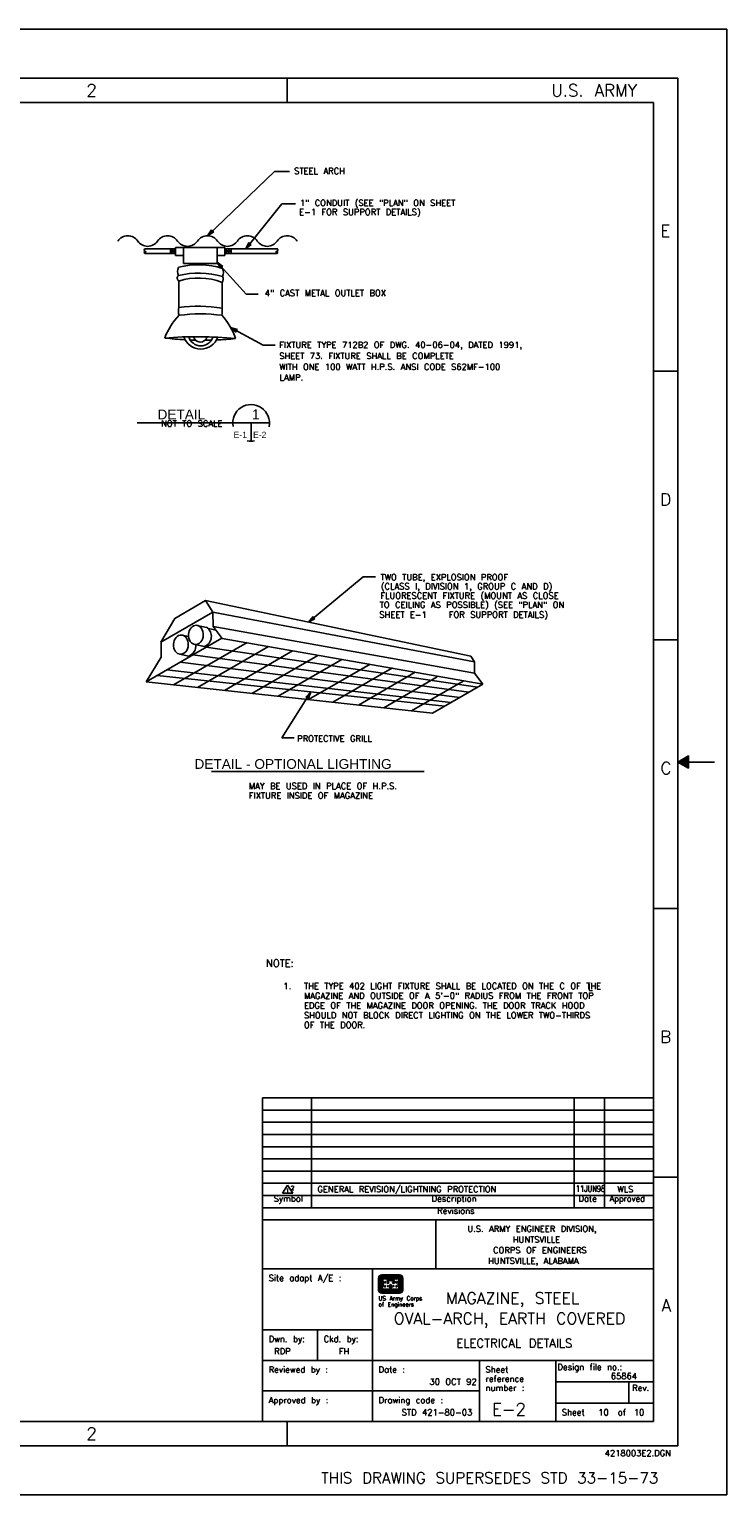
# Model space of a CAD drawing. Extents: x -25.9 to 16.1, y -17.6 to 12.4.
# Tile 6 of 6: x 1.8 to 16.1, y -17.6 to 12.4. Entities that reach past the tile are written whole.
import ezdxf
from ezdxf.enums import TextEntityAlignment as Align

# ---------------------------------------------------------------- set-up
doc = ezdxf.new("R2010")
doc.units = 0
doc.header["$MEASUREMENT"] = 0
doc.layers.add('01', color=7, linetype='CONTINUOUS')
doc.layers.add('02', color=7, linetype='CONTINUOUS')
doc.styles.add('ARIAL', font='Arial')
doc.styles.add('TXT_SHX', font='txt.shx')

msp = doc.modelspace()

# ---------------------------------------------------------------- linework, layer by layer
at = {"layer": '01', "color": 7, "linetype": 'CONTINUOUS'}
for p, q in [((-25.898, 12.408), (16.102, 12.408)), ((16.102, 12.408), (16.102, -17.592)), ((-24.898, 11.408), (15.102, 11.408)), ((7.102, 11.408), (7.102, 10.908)), ((15.102, 11.408), (15.102, -16.592)), ((-23.398, 10.908), (14.602, 10.908)), ((14.602, 10.908), (14.602, -16.092)), ((5.477, 8.181), (6.844, 9.499)), ((6.844, 9.499), (7.151, 9.499)), ((6.256, 7.911), (6.993, 8.837)), ((6.993, 8.837), (7.275, 8.837)), ((5.477, 8.181), (5.559, 8.303)), ((5.477, 8.181), (5.602, 8.259)), ((5.504, 8.207), (5.557, 8.286)), ((5.504, 8.207), (5.585, 8.258)), ((5.53, 8.232), (5.555, 8.27)), ((5.53, 8.232), (5.568, 8.256)), ((5.555, 8.27), (5.559, 8.26)), ((5.557, 8.286), (5.565, 8.266)), ((5.559, 8.303), (5.571, 8.271)), ((5.559, 8.26), (5.568, 8.256)), ((5.565, 8.266), (5.585, 8.258)), ((5.571, 8.271), (5.602, 8.259)), ((4.197, 7.911), (4.816, 7.911)), ((4.197, 7.82), (4.816, 7.82)), ((4.714, 7.82), (4.714, 7.911)), ((4.735, 7.845), (4.735, 7.887)), ((4.754, 7.82), (4.754, 7.911)), ((4.775, 7.845), (4.775, 7.887)), ((4.792, 7.82), (4.792, 7.911)), ((4.806, 7.845), (4.806, 7.887)), ((4.82, 7.779), (4.82, 7.94)), ((4.82, 7.94), (5.83, 7.94)), ((4.982, 7.94), (4.982, 7.612)), ((5.671, 7.94), (5.671, 7.612)), ((5.826, 7.911), (6.914, 7.911)), ((5.826, 7.82), (6.898, 7.82)), ((5.83, 7.779), (5.83, 7.94)), ((5.846, 7.845), (5.846, 7.887)), ((5.863, 7.82), (5.863, 7.911)), ((5.888, 7.845), (5.888, 7.887)), ((5.911, 7.82), (5.911, 7.911)), ((5.934, 7.845), (5.934, 7.887)), ((5.96, 7.82), (5.96, 7.911)), ((6.256, 7.911), (6.321, 8.043)), ((6.256, 7.911), (6.37, 8.004)), ((6.279, 7.94), (6.322, 8.026)), ((6.279, 7.94), (6.353, 8.001)), ((6.301, 7.968), (6.322, 8.01)), ((6.301, 7.968), (6.337, 7.998)), ((6.321, 8.043), (6.337, 8.013)), ((6.322, 8.026), (6.332, 8.006)), ((6.322, 8.01), (6.327, 8)), ((6.327, 8), (6.337, 7.998)), ((6.332, 8.006), (6.353, 8.001)), ((6.337, 8.013), (6.37, 8.004)), ((4.82, 7.779), (4.981, 7.779)), ((4.982, 7.612), (5.671, 7.612)), ((5.671, 7.639), (6.266, 6.985)), ((5.671, 7.639), (5.791, 7.553)), ((5.671, 7.639), (5.745, 7.512)), ((5.672, 7.779), (5.83, 7.779)), ((5.696, 7.612), (5.774, 7.556)), ((5.696, 7.612), (5.744, 7.529)), ((5.72, 7.585), (5.744, 7.546)), ((5.72, 7.585), (5.758, 7.558)), ((5.748, 7.555), (5.744, 7.546)), ((5.753, 7.549), (5.744, 7.529)), ((5.758, 7.543), (5.745, 7.512)), ((5.758, 7.558), (5.748, 7.555)), ((5.774, 7.556), (5.753, 7.549)), ((5.791, 7.553), (5.758, 7.543)), ((4.887, 7.255), (4.887, 6.716)), ((5.773, 7.228), (5.773, 6.713)), ((6.266, 6.985), (6.512, 6.985)), ((5.947, 6.303), (6.613, 5.945)), ((5.947, 6.303), (6.089, 6.262)), ((5.947, 6.303), (6.059, 6.208)), ((5.98, 6.285), (6.072, 6.259)), ((5.98, 6.285), (6.053, 6.223)), ((6.011, 6.268), (6.047, 6.239)), ((6.011, 6.268), (6.056, 6.256)), ((6.056, 6.256), (6.047, 6.249)), ((6.047, 6.249), (6.047, 6.239)), ((6.054, 6.245), (6.053, 6.223)), ((6.072, 6.259), (6.054, 6.245)), ((6.062, 6.241), (6.059, 6.208)), ((6.089, 6.262), (6.062, 6.241)), ((6.613, 5.945), (6.858, 5.945)), ((14.602, 5.408), (15.102, 5.408)), ((4.033, 4.351), (6.742, 4.351)), ((6.367, 4.351), (6.367, 3.976)), ((8.663, 1.198), (7.544, 0.273)), ((8.663, 1.198), (8.913, 1.198)), ((4.803, 0.347), (5.437, 0.714)), ((5.437, 0.714), (5.587, 0.476)), ((5.437, 0.714), (10.866, -0.422)), ((4.521, -0.136), (5.585, 0.479)), ((4.521, -0.136), (4.803, 0.347)), ((5.587, 0.476), (5.59, 0.182)), ((5.587, 0.476), (10.939, -0.538)), ((7.544, 0.273), (7.635, 0.389)), ((7.544, 0.273), (7.675, 0.341)), ((7.573, 0.297), (7.632, 0.372)), ((7.573, 0.297), (7.658, 0.341)), ((7.6, 0.32), (7.629, 0.356)), ((7.6, 0.32), (7.641, 0.341)), ((7.629, 0.356), (7.632, 0.346)), ((7.632, 0.372), (7.638, 0.351)), ((7.632, 0.346), (7.641, 0.341)), ((7.635, 0.389), (7.644, 0.356)), ((7.638, 0.351), (7.658, 0.341)), ((7.644, 0.356), (7.675, 0.341)), ((4.946, 0.008), (5.084, -0.021)), ((5.262, 0.205), (5.454, 0.165)), ((5.485, 0.139), (5.653, 0.104)), ((5.59, 0.182), (5.774, -0.062)), ((5.59, 0.182), (10.941, -0.77)), ((4.217, -0.952), (5.769, -0.055)), ((4.525, -0.442), (4.525, -0.136)), ((4.781, -1.014), (6.285, -0.145)), ((5.215, -0.187), (5.411, -0.228)), ((5.273, -1.067), (6.726, -0.227)), ((5.446, -0.209), (5.486, -0.217)), ((5.448, -0.24), (11, -1.062)), ((5.774, -0.062), (11.112, -0.997)), ((14.602, -0.092), (15.102, -0.092)), ((4.217, -0.952), (4.525, -0.442)), ((4.9, -0.384), (5.092, -0.424)), ((4.914, -0.549), (10.641, -1.269)), ((5.135, -0.402), (5.16, -0.407)), ((5.173, -0.4), (10.821, -1.165)), ((5.82, -1.127), (7.217, -0.319)), ((6.384, -1.189), (7.731, -0.411)), ((6.918, -1.247), (8.226, -0.491)), ((7.545, -1.315), (8.805, -0.587)), ((10.866, -0.422), (10.939, -0.538)), ((10.939, -0.538), (10.941, -0.77)), ((4.444, -0.821), (10.333, -1.447)), ((4.641, -0.707), (10.458, -1.375)), ((8.041, -1.369), (9.264, -0.662)), ((8.565, -1.426), (9.726, -0.755)), ((9.084, -1.483), (10.179, -0.85)), ((10.941, -0.77), (11.112, -0.997)), ((4.217, -0.952), (10.082, -1.592)), ((6.998, -2.098), (7.589, -1.155)), ((7.589, -1.155), (7.486, -1.261)), ((7.569, -1.186), (7.502, -1.255)), ((7.569, -1.186), (7.536, -1.277)), ((7.589, -1.155), (7.539, -1.293)), ((9.65, -1.545), (10.706, -0.934)), ((10.082, -1.592), (11.112, -0.997)), ((7.52, -1.265), (7.486, -1.261)), ((7.524, -1.258), (7.502, -1.255)), ((7.55, -1.217), (7.519, -1.25)), ((7.528, -1.252), (7.519, -1.25)), ((7.539, -1.293), (7.52, -1.265)), ((7.536, -1.277), (7.524, -1.258)), ((7.535, -1.26), (7.528, -1.252)), ((7.55, -1.217), (7.535, -1.26)), ((6.998, -2.098), (7.248, -2.098)), ((15.102, -2.592), (15.852, -2.592)), ((5.558, -2.786), (9.909, -2.786)), ((14.602, -5.592), (15.102, -5.592)), ((6.602, -9.467), (6.602, -11.967)), ((14.602, -9.467), (6.602, -9.467)), ((7.602, -9.467), (7.602, -11.717)), ((12.977, -9.467), (12.977, -11.717)), ((13.602, -9.467), (13.602, -11.717)), ((14.602, -9.717), (6.602, -9.717)), ((14.602, -9.967), (6.602, -9.967)), ((14.602, -10.217), (6.602, -10.217)), ((14.602, -10.467), (6.602, -10.467)), ((14.602, -10.717), (6.602, -10.717)), ((14.602, -10.967), (6.602, -10.967)), ((14.602, -11.092), (15.102, -11.092)), ((14.602, -11.217), (6.602, -11.217)), ((14.602, -11.467), (6.602, -11.467)), ((14.602, -11.717), (6.602, -11.717)), ((6.602, -11.967), (6.602, -16.092)), ((14.602, -11.967), (6.602, -11.967)), ((10.15, -11.967), (10.15, -12.967)), ((14.602, -12.967), (6.602, -12.967)), ((8.852, -12.967), (8.852, -16.092)), ((8.852, -14.217), (6.602, -14.217)), ((7.727, -14.217), (7.727, -14.842)), ((14.602, -14.842), (6.602, -14.842)), ((11.04, -14.842), (11.04, -16.092)), ((12.602, -14.842), (12.602, -16.092)), ((14.602, -15.28), (12.602, -15.28)), ((14.102, -15.28), (14.102, -15.717)), ((11.04, -15.467), (6.602, -15.467)), ((14.602, -15.717), (12.602, -15.717)), ((14.602, -16.092), (-23.398, -16.092)), ((7.102, -16.092), (7.102, -16.592)), ((15.102, -16.592), (-24.898, -16.592)), ((16.102, -17.592), (-25.898, -17.592))]:
    msp.add_line(p, q, dxfattribs=at)
at = {"layer": '01', "color": 3, "linetype": 'CONTINUOUS'}
for p, q in [((7.009, -11.42), (7.115, -11.253)), ((7.222, -11.42), (7.115, -11.253)), ((7.009, -11.42), (7.222, -11.42))]:
    msp.add_line(p, q, dxfattribs=at)
at = {"layer": '01', "color": 1, "linetype": 'CONTINUOUS'}
for p, q in [((8.977, -13.157), (8.977, -13.403)), ((8.981, -13.157), (8.981, -13.403)), ((8.987, -13.157), (8.987, -13.403)), ((8.992, -13.157), (8.992, -13.403)), ((8.997, -13.157), (8.997, -13.403)), ((9.018, -13.157), (9.018, -13.403)), ((9.023, -13.157), (9.023, -13.403)), ((9.028, -13.157), (9.028, -13.403)), ((9.033, -13.157), (9.033, -13.403)), ((9.038, -13.157), (9.038, -13.403)), ((9.406, -13.092), (9.042, -13.092)), ((9.406, -13.096), (9.042, -13.096)), ((9.406, -13.101), (9.042, -13.101)), ((9.406, -13.106), (9.042, -13.106)), ((9.406, -13.112), (9.042, -13.112)), ((9.406, -13.132), (9.042, -13.132)), ((9.406, -13.138), (9.042, -13.138)), ((9.406, -13.143), (9.042, -13.143)), ((9.406, -13.148), (9.042, -13.148)), ((9.406, -13.153), (9.042, -13.153)), ((9.044, -13.157), (9.044, -13.401)), ((9.049, -13.157), (9.049, -13.396)), ((9.168, -13.158), (9.28, -13.158)), ((9.168, -13.163), (9.28, -13.163)), ((9.168, -13.168), (9.28, -13.168)), ((9.168, -13.174), (9.28, -13.174)), ((9.168, -13.179), (9.28, -13.179)), ((9.168, -13.184), (9.28, -13.184)), ((9.168, -13.189), (9.28, -13.189)), ((9.399, -13.157), (9.399, -13.396)), ((9.404, -13.157), (9.404, -13.401)), ((9.409, -13.157), (9.409, -13.403)), ((9.415, -13.157), (9.415, -13.403)), ((9.42, -13.157), (9.42, -13.403)), ((9.425, -13.157), (9.425, -13.403)), ((9.43, -13.157), (9.43, -13.403)), ((9.451, -13.157), (9.451, -13.403)), ((9.456, -13.157), (9.456, -13.403)), ((9.462, -13.157), (9.462, -13.403)), ((9.467, -13.157), (9.467, -13.403)), ((9.47, -13.157), (9.47, -13.403)), ((9.406, -13.406), (9.042, -13.406)), ((9.406, -13.411), (9.042, -13.411)), ((9.406, -13.417), (9.042, -13.417)), ((9.406, -13.422), (9.042, -13.422)), ((9.406, -13.427), (9.042, -13.427)), ((9.406, -13.448), (9.042, -13.448)), ((9.406, -13.453), (9.042, -13.453)), ((9.406, -13.458), (9.042, -13.458)), ((9.406, -13.464), (9.042, -13.464)), ((9.406, -13.467), (9.042, -13.467)), ((9.404, -13.401), (9.044, -13.401)), ((9.399, -13.396), (9.049, -13.396)), ((9.053, -13.209), (9.053, -13.335)), ((9.058, -13.214), (9.058, -13.329)), ((9.2, -13.36), (9.2, -13.32)), ((9.2, -13.36), (9.248, -13.36)), ((9.205, -13.36), (9.205, -13.32)), ((9.21, -13.36), (9.21, -13.32)), ((9.215, -13.36), (9.215, -13.32)), ((9.221, -13.36), (9.221, -13.32)), ((9.227, -13.36), (9.227, -13.32)), ((9.232, -13.36), (9.232, -13.32)), ((9.238, -13.36), (9.238, -13.32)), ((9.243, -13.36), (9.243, -13.32)), ((9.248, -13.36), (9.248, -13.32)), ((9.39, -13.214), (9.39, -13.329)), ((9.395, -13.209), (9.395, -13.334))]:
    msp.add_line(p, q, dxfattribs=at)
at = {"layer": '01', "color": 7, "linetype": 'CONTINUOUS'}
msp.add_lwpolyline([(15.102, -2.592), (15.319, -2.467), (15.319, -2.717)], close=True, dxfattribs=at)
for points in [[(15.145, -2.592), (15.298, -2.503), (15.298, -2.681), (15.146, -2.593)], [(15.185, -2.593), (15.277, -2.539), (15.277, -2.645), (15.184, -2.591)], [(15.227, -2.593), (15.257, -2.575), (15.257, -2.609), (15.23, -2.594)]]:
    msp.add_lwpolyline(points, dxfattribs=at)
at = {"layer": '01', "color": 1, "linetype": 'CONTINUOUS'}
for points in [[(9.053, -13.157), (9.053, -13.204), (9.063, -13.214), (9.063, -13.329), (9.053, -13.34), (9.053, -13.392), (9.395, -13.392), (9.395, -13.34), (9.384, -13.329), (9.384, -13.214), (9.395, -13.204), (9.395, -13.157), (9.35, -13.157), (9.315, -13.157), (9.283, -13.157), (9.283, -13.204), (9.294, -13.214), (9.294, -13.256), (9.269, -13.256), (9.269, -13.252), (9.28, -13.241), (9.28, -13.194), (9.235, -13.194), (9.2, -13.194), (9.168, -13.194), (9.168, -13.241), (9.179, -13.252), (9.179, -13.256), (9.154, -13.256), (9.154, -13.214), (9.165, -13.204), (9.165, -13.157), (9.119, -13.157), (9.085, -13.157)], [(9.058, -13.162), (9.058, -13.202), (9.069, -13.212), (9.069, -13.331), (9.058, -13.342), (9.058, -13.387), (9.39, -13.387), (9.39, -13.342), (9.379, -13.331), (9.379, -13.212), (9.39, -13.202), (9.39, -13.162), (9.358, -13.162), (9.358, -13.181), (9.355, -13.181), (9.355, -13.162), (9.323, -13.162), (9.323, -13.181), (9.32, -13.181), (9.32, -13.162), (9.288, -13.162), (9.288, -13.202), (9.299, -13.212), (9.299, -13.261), (9.264, -13.261), (9.264, -13.25), (9.275, -13.239), (9.275, -13.199), (9.243, -13.199), (9.243, -13.218), (9.24, -13.218), (9.24, -13.199), (9.208, -13.199), (9.208, -13.218), (9.205, -13.218), (9.205, -13.199), (9.173, -13.199), (9.173, -13.239), (9.184, -13.25), (9.184, -13.261), (9.149, -13.261), (9.149, -13.212), (9.16, -13.202), (9.16, -13.162), (9.128, -13.162), (9.128, -13.181), (9.125, -13.181), (9.125, -13.162), (9.093, -13.162), (9.093, -13.181), (9.09, -13.181), (9.09, -13.162)], [(9.107, -13.226), (9.107, -13.261), (9.11, -13.261), (9.11, -13.226)], [(9.107, -13.306), (9.107, -13.341), (9.11, -13.341), (9.11, -13.306)], [(9.162, -13.306), (9.162, -13.331), (9.165, -13.331), (9.165, -13.306)], [(9.286, -13.306), (9.286, -13.331), (9.283, -13.331), (9.283, -13.306)], [(9.341, -13.226), (9.341, -13.261), (9.337, -13.261), (9.337, -13.226)], [(9.341, -13.306), (9.341, -13.341), (9.337, -13.341), (9.337, -13.306)]]:
    msp.add_lwpolyline(points, close=True, dxfattribs=at)
for points in [[(9.162, -13.214), (9.159, -13.217), (9.159, -13.251), (9.17, -13.251), (9.163, -13.243), (9.163, -13.213)], [(9.286, -13.214), (9.289, -13.217), (9.289, -13.251), (9.278, -13.251), (9.285, -13.243), (9.285, -13.213)]]:
    msp.add_lwpolyline(points, dxfattribs=at)
at = {"layer": '01', "color": 7, "linetype": 'CONTINUOUS'}
for centre, radius, start, end in [((3.842, 7.935), 0.246, 34.0772, 145.9228), ((4.658, 7.935), 0.246, 34.0772, 145.9228), ((5.474, 7.935), 0.246, 34.0772, 145.9228), ((6.29, 7.935), 0.246, 34.0772, 145.9228), ((7.106, 7.935), 0.246, 34.0772, 145.9228), ((4.25, 8.211), 0.246, 214.0772, 325.9228), ((5.066, 8.211), 0.246, 214.0772, 325.9228), ((5.882, 8.211), 0.246, 214.0772, 325.9228), ((6.698, 8.211), 0.246, 214.0772, 325.9228), ((5.049, 7.45), 0.188, 153.1079, 206.21), ((5.294, 5.975), 1.614, 72.294, 104.7879), ((5.602, 7.434), 0.198, 333.9932, 23.2294), ((4.926, 7.314), 0.0704, 130.2533, 235.8797), ((5.293, 5.671), 1.746, 73.8047, 103.6464), ((5.29, 5.945), 1.371, 69.4, 107.109), ((5.705, 7.292), 0.0932, 316.8877, 36.3794), ((5.163, 6.645), 0.285, 165.4841, 198.7321), ((5.277, 3.584), 3.156, 80.9522, 97.1101), ((5.318, 6.65), 0.459, 347.811, 7.8938), ((5.92, 5.579), 1.416, 136.5312, 158.973), ((5.33, 3.276), 3.306, 82.4052, 97.5948), ((4.742, 5.625), 1.383, 19.0338, 42.1489), ((5.263, -1.95), 8.065, 84.4076, 94.7231), ((5.373, 12.571), 6.529, 263.19, 266.8548), ((5.338, 6.234), 0.371, 199.5095, 339.3397), ((5.34, 6.182), 0.255, 195.6593, 343.1714), ((5.373, 12.571), 6.529, 267.8218, 268.7779), ((5.328, 6.155), 0.149, 195.9896, 343.2091), ((5.373, 12.571), 6.529, 270.4367, 271.5867), ((5.373, 12.571), 6.529, 272.4997, 275.9407), ((6.367, 4.351), 0.375, 348.0239, 190.9202), ((6.367, 4.351), 0.375, 257.8197, 280.7131), ((5.332, -0.02), 0.222, 290.4565, 56.7671), ((5.014, -0.216), 0.222, 290.4565, 6.9132)]:
    msp.add_arc(centre, radius, start, end, dxfattribs=at)
at = {"layer": '01', "color": 1, "linetype": 'CONTINUOUS'}
for centre, radius, start, end in [((9.042, -13.156), 0.0554, 90, 180), ((9.042, -13.156), 0.0449, 90, 180), ((9.042, -13.156), 0.0241, 90, 180), ((9.042, -13.156), 0.0189, 90, 180), ((9.042, -13.156), 0.0137, 90, 180), ((9.406, -13.156), 0.0606, 0, 90), ((9.406, -13.156), 0.0554, 0, 90), ((9.406, -13.156), 0.0501, 0, 90), ((9.406, -13.156), 0.0449, 0, 90), ((9.042, -13.403), 0.0554, 180, 270), ((9.042, -13.403), 0.0241, 180, 270), ((9.042, -13.403), 0.0189, 180, 270), ((9.233, -13.322), 0.0229, 103.4698, 176.0575), ((9.215, -13.322), 0.0125, 3.9425, 76.5302), ((9.215, -13.322), 0.0177, 3.9425, 76.5302), ((9.406, -13.403), 0.0501, 270, 0), ((9.406, -13.403), 0.0554, 270, 0)]:
    msp.add_arc(centre, radius, start, end, dxfattribs=at)
at = {"layer": '01', "color": 7, "linetype": 'CONTINUOUS'}
for centre, major_axis, ratio, start_param, end_param in [((4.197, 7.89), (0.0005, -0.0215), 0.815101, 3.141593, 6.283185), ((6.897, 7.891), (-0.0005, -0.0215), 0.8151, 0, 3.141593)]:
    msp.add_ellipse(centre, major_axis=major_axis, ratio=ratio, start_param=start_param, end_param=end_param, dxfattribs=at)
for centre, major_axis, ratio in [((4.197, 7.844), (0, 0.024), 0.65341), ((6.894, 7.845), (0, 0.024), 0.65341), ((4.93, -0.189), (-0.01, -0.197), 0.767986), ((5.237, 0.01), (-0.01, -0.197), 0.767986)]:
    msp.add_ellipse(centre, major_axis=major_axis, ratio=ratio, dxfattribs=at)
at = {"layer": '01', "color": 1, "linetype": 'CONTINUOUS'}
for centre, major_axis, start_param, end_param in [((9.042, -13.156), (0, 0.0643), 0, 1.570796), ((9.042, -13.156), (-0.0606, 0), 4.712389, 6.283185), ((9.042, -13.156), (0, 0.0501), 0, 1.570796), ((9.042, -13.156), (-0.00848, 0), 4.712389, 6.283185), ((9.042, -13.156), (0, 0.00327), 0, 1.570796), ((9.406, -13.156), (0, 0.0643), 4.712389, 6.283185), ((9.406, -13.156), (0, 0.0241), 4.712389, 6.283185), ((9.406, -13.156), (0, 0.0189), 4.712389, 6.283185), ((9.406, -13.156), (0, 0.0137), 4.712389, 6.283185), ((9.406, -13.156), (0, 0.00848), 4.712389, 6.283185), ((9.406, -13.156), (0, 0.00327), 4.712389, 6.283185), ((9.042, -13.403), (0, -0.0643), 4.712389, 6.283185), ((9.042, -13.403), (0, -0.0606), 4.712389, 6.283185), ((9.042, -13.403), (0, -0.0501), 4.712389, 6.283185), ((9.042, -13.403), (0, -0.0449), 4.712389, 6.283185), ((9.042, -13.403), (0, -0.0137), 4.712389, 6.283185), ((9.042, -13.403), (0, -0.00848), 4.712389, 6.283185), ((9.042, -13.403), (0, -0.00327), 4.712389, 6.283185), ((9.233, -13.322), (-0.0324, -0.0078), 4.750756, 5.979283), ((9.233, -13.322), (-0.0065, 0.0273), 0, 1.266894), ((9.233, -13.322), (-0.0041, 0.0172), 0, 1.266894), ((9.215, -13.322), (-0.0223, 0.0053), 3.445495, 4.712389), ((9.233, -13.322), (-0.0121, -0.0029), 4.712389, 5.979283), ((9.215, -13.322), (-0.0273, 0.0065), 3.445495, 4.712389), ((9.215, -13.322), (-0.0324, 0.0078), 3.445495, 4.67512), ((9.406, -13.403), (0.0643, 0), 4.712389, 6.283185), ((9.406, -13.403), (0.0241, 0), 4.712389, 6.283185), ((9.406, -13.403), (0.0189, 0), 4.712389, 6.283185), ((9.406, -13.403), (0.0137, 0), 4.712389, 6.283185), ((9.406, -13.403), (0.00848, 0), 4.712389, 6.283185), ((9.406, -13.403), (0.00327, 0), 4.712389, 6.283185), ((9.406, -13.403), (0, -0.0449), 0, 1.570796), ((9.406, -13.403), (0, -0.0606), 0, 1.570796)]:
    msp.add_ellipse(centre, major_axis=major_axis, ratio=1, start_param=start_param, end_param=end_param, dxfattribs=at)

# ---------------------------------------------------------------- texts
at = {"layer": '01', "color": 7, "linetype": 'CONTINUOUS', "style": 'TXT_SHX'}
for s, height, width, p in [('2', 0.25, 1.002, (3.102, 11.033)), ('E', 0.25, 1.003, (14.847, 8.158)), ('D', 0.25, 1.003, (14.852, 2.658)), ('C', 0.25, 1.003, (14.858, -2.842)), ('B', 0.25, 1.003, (14.852, -8.342)), ('Date', 0.125, 1.001, (13.256, -11.592)), ('Approved', 0.125, 0.951, (14.067, -11.592)), ('A', 0.25, 1.004, (14.865, -13.842)), ('2', 0.25, 1.002, (3.102, -16.467)), ('THIS DRAWING SUPERSEDES STD 33-15-73', 0.226, 0.996, (11.252, -17.36))]:
    msp.add_text(s, height=height, dxfattribs=dict(at, width=width)).set_placement(p, align=Align.CENTER)
for s, height, p in [('U.S. ARMY', 0.25, (14.266, 11.033)), ('NOT TO SCALE', 0.125, (5.781, 4.274))]:
    msp.add_text(s, height=height, dxfattribs=at).set_placement(p, align=Align.RIGHT)
for s, height, p in [('STEEL ARCH', 0.125, (7.249, 9.446)), ('E-1 FOR SUPPORT DETAILS)', 0.125, (7.348, 8.605)), ('1" CONDUIT (SEE "PLAN" ON SHEET', 0.125, (7.365, 8.792)), ('4" CAST METAL OUTLET BOX', 0.125, (6.647, 6.947)), ('FIXTURE TYPE 712B2 OF DWG. 40-06-04, DATED 1991,', 0.125, (6.943, 5.886)), ('SHEET 73. FIXTURE SHALL BE COMPLETE', 0.125, (6.943, 5.66)), ('WITH ONE 100 WATT H.P.S. ANSI CODE S62MF-100', 0.125, (6.943, 5.436)), ('LAMP.', 0.125, (6.95, 5.218)), ('TWO TUBE, EXPLOSION PROOF', 0.125, (9.016, 1.129)), ('(CLASS I, DIVISION 1, GROUP C AND D)', 0.125, (9.023, 0.942)), ('TO CEILING AS POSSIBLE) (SEE "PLAN" ON', 0.125, (8.999, 0.564)), ('FLUORESCENT FIXTURE (MOUNT AS CLOSE', 0.125, (9.013, 0.751)), ('SHEET E-1   FOR SUPPORT DETAILS)', 0.125, (8.992, 0.362)), ('PROTECTIVE GRILL', 0.125, (7.31, -2.174)), ('MAY BE USED IN PLACE OF H.P.S.', 0.125, (6.321, -3.146)), ('FIXTURE INSIDE OF MAGAZINE', 0.125, (6.321, -3.341)), ('NOTE:', 0.15, (6.67, -6.786)), ('1.', 0.125, (7.028, -7.239)), ('THE TYPE 402 LIGHT FIXTURE SHALL BE LOCATED ON THE C OF THE', 0.125, (7.449, -7.239)), ('L', 0.125, (13.267, -7.268)), ('MAGAZINE AND OUTSIDE OF A 5\'-0" RADIUS FROM THE FRONT TOP', 0.125, (7.449, -7.439)), ('SHOULD NOT BLOCK DIRECT LIGHTING ON THE LOWER TWO-THIRDS', 0.125, (7.449, -7.839)), ('EDGE OF THE MAGAZINE DOOR OPENING. THE DOOR TRACK HOOD', 0.125, (7.449, -7.639)), ('OF THE DOOR.', 0.125, (7.449, -8.039)), ('WLS', 0.125, (13.864, -11.401)), ('Site adapt A/E :', 0.125, (6.727, -13.217)), ('Dwn. by:', 0.125, (6.727, -14.467)), ('Ckd. by:', 0.125, (7.852, -14.467)), ('Reviewed by :', 0.125, (6.727, -15.092)), ('Sheet', 0.125, (11.165, -15.092)), ('Design file no.:', 0.125, (12.637, -15.039)), ('reference', 0.125, (11.165, -15.28)), ('Approved by :', 0.125, (6.727, -15.717)), ('Drawing code :', 0.125, (8.977, -15.717)), ('Sheet     ', 0.125, (12.727, -15.967)), ('4218003E2.DGN', 0.125, (13.606, -16.803))]:
    msp.add_text(s, height=height, dxfattribs=at).set_placement(p)
at = {"layer": '01', "color": 7, "linetype": 'CONTINUOUS'}
for s, height, style, p in [('DETAIL', 0.2, 'ARIAL', (4.94, 4.424)), ('1', 0.2, 'ARIAL', (6.462, 4.425)), ('E-1', 0.125, 'ARIAL', (6.146, 4.044)), ('E-2', 0.125, 'ARIAL', (6.544, 4.044)), ('DETAIL - OPTIONAL LIGHTING', 0.2, 'ARIAL', (7.226, -2.732)), ('Symbol', 0.125, 'TXT_SHX', (7.128, -11.592)), ('Description', 0.125, 'TXT_SHX', (10.522, -11.592)), ('Revisions', 0.125, 'TXT_SHX', (10.558, -11.842)), ('   U.S. ARMY ENGINEER DIVISION,   ', 0.125, 'TXT_SHX', (12.101, -12.21)), ('       CORPS OF ENGINEERS         ', 0.125, 'TXT_SHX', (12.356, -12.648)), ('           HUNTSVILLE             ', 0.125, 'TXT_SHX', (12.267, -12.431)), ('      HUNTSVILLE, ALABAMA         ', 0.125, 'TXT_SHX', (12.284, -12.866)), ('ELECTRICAL DETAILS', 0.175, 'TXT_SHX', (11.755, -14.577))]:
    msp.add_text(s, height=height, dxfattribs=dict(at, style=style)).set_placement(p, align=Align.CENTER)
at = {"layer": '01', "color": 3, "linetype": 'CONTINUOUS', "style": 'TXT_SHX'}
for s, p in [('1', (7.11, -11.405)), ('2', (7.217, -11.35))]:
    msp.add_text(s, height=0.08, dxfattribs=at).set_placement(p, align=Align.CENTER)
msp.add_text('GENERAL REVISION/LIGHTNING PROTECTION', height=0.125, dxfattribs=at).set_placement((7.725, -11.4))
at = {"layer": '01', "color": 7, "linetype": 'CONTINUOUS', "style": 'TXT_SHX'}
for s, height, width, p in [('11JUN98', 0.125, 0.8, (13.015, -11.39)), ('of Engineers', 0.083, 1.005, (8.977, -13.738)), ('US Army Corps', 0.083, 1.004, (8.977, -13.613)), ('Date :', 0.125, 1.002, (8.977, -15.092)), ('number :', 0.125, 1.001, (11.165, -15.467)), ('Rev.', 0.125, 1.001, (14.167, -15.467))]:
    msp.add_text(s, height=height, dxfattribs=dict(at, width=width)).set_placement(p)
at = {"layer": '01', "color": 7, "linetype": 'CONTINUOUS', "style": 'TXT_SHX', "width": 1.002}
msp.add_text('of', height=0.125, dxfattribs=at).set_placement((14.039, -15.967), align=Align.RIGHT)
at = {"layer": '02', "color": 7, "linetype": 'CONTINUOUS', "style": 'TXT_SHX'}
for s, height, width, p in [('       MAGAZINE, STEEL       ', 0.234, 1.002, (11.656, -13.684)), ('  OVAL-ARCH, EARTH COVERED   ', 0.234, 1.002, (11.762, -14.102)), ('RDP', 0.125, 1.001, (7.009, -14.717)), ('FH ', 0.125, 1.001, (8.327, -14.717))]:
    msp.add_text(s, height=height, dxfattribs=dict(at, width=width)).set_placement(p, align=Align.CENTER)
for s, p in [('30 OCT 92', (10.985, -15.342)), ('         65864', (14.266, -15.226)), ('STD 421-80-03', (10.894, -15.967)), (' 10    10', (14.415, -15.967))]:
    msp.add_text(s, height=0.125, dxfattribs=at).set_placement(p, align=Align.RIGHT)
msp.add_text(' E-2  ', height=0.25, dxfattribs=at).set_placement((11.074, -15.967))

doc.saveas('drawing.dxf')
